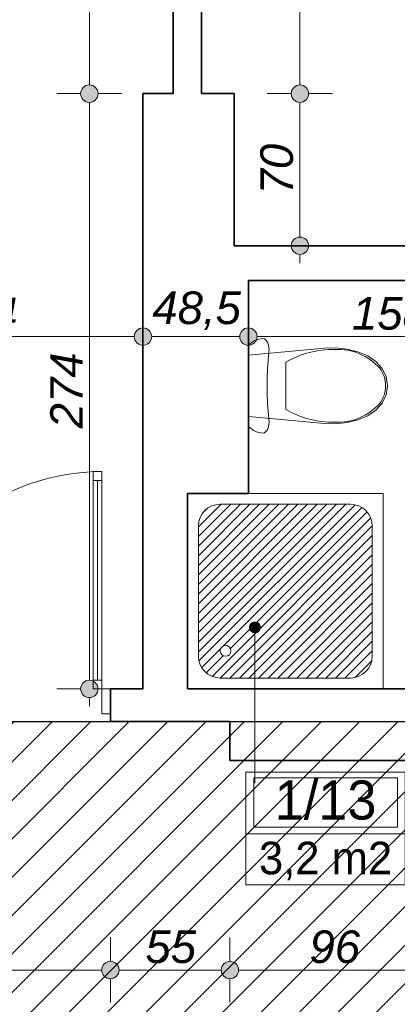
# Model space of a CAD drawing. Header units: millimetres. Extents: x -50073 to 84772, y -78870 to -35317.
# Tile 54 of 125: x 16528 to 18266, y -60013 to -55480. Entities that reach past the tile are written whole.
import ezdxf
from ezdxf.enums import TextEntityAlignment as Align

# ---------------------------------------------------------------- set-up
doc = ezdxf.new("R2010")
doc.units = ezdxf.units.MM
doc.header["$MEASUREMENT"] = 0
for name, color, linetype in [('_podkład', 7, 'Continuous'), ('Elementy modelu - Strefy', 7, 'Continuous'), ('Wymiarowanie - Ogólne', 7, 'Continuous')]:
    doc.layers.add(name, color=color, linetype=linetype)
for name, color, linetype, lineweight in [('_podkład_Nr_pióra__1', 7, 'Continuous', 0), ('Drzwi ArchiCAD_Nr_pióra__1', 7, 'Continuous', 0), ('Konstrukcja - Ściany zew_Nr_pióra__6', 7, 'Continuous', 35), ('Metryczki pomieszczeń ArchiCADa_Nr_pióra__1', 7, 'Continuous', 0), ('Wnetrze - Sanitariaty_Nr_pióra__22', 8, 'Continuous', 13), ('Wymiarowanie - Ogólne_Nr_pióra__82', 114, 'Continuous', 13)]:
    doc.layers.add(name, color=color, linetype=linetype, lineweight=lineweight)
doc.layers.add('Wnętrze - Umeblowanie_Nr_pióra__234', color=7, linetype='Continuous', lineweight=0, true_color=0x9f9f9f)
doc.styles.add('GENERATED_STYLE_1', font='txt')
doc.styles.add('GENERATED_STYLE_2', font='txt')
doc.styles.add('GENERATED_STYLE_3', font='txt')
doc.dimstyles.new('GENERATED_STYLE__1', dxfattribs={"dimtxt": 150, "dimasz": 152, "dimexe": 0.18, "dimexo": 0, "dimgap": 0.09, "dimtad": 1, "dimlfac": 0.1, "dimzin": 0, "dimdsep": 46, "dimtxsty": 'GENERATED_STYLE_3', "dimblk": 'ARROWHEAD_11', "dimblk1": 'ARROWHEAD_11', "dimblk2": 'ARROWHEAD_11', "dimcen": 0.09, "dimclrd": 114, "dimclre": 114, "dimclrt": 114, "dimazin": 0, "dimtfac": 1, "dimtdec": 4, "dimtmove": 0, "dimatfit": 3, "dimfxl": 1, "dimtolj": 1, "dimtzin": 0, "dimarcsym": 0})
doc.dimstyles.new('GENERATED_STYLE__2', dxfattribs={"dimtxt": 150, "dimasz": 152, "dimexe": 0.18, "dimexo": 0, "dimgap": 0.09, "dimtad": 1, "dimtih": 1, "dimtoh": 1, "dimlfac": 0.1, "dimzin": 0, "dimdsep": 46, "dimtxsty": 'GENERATED_STYLE_3', "dimblk": 'ARROWHEAD_11', "dimblk1": 'ARROWHEAD_11', "dimblk2": 'ARROWHEAD_11', "dimcen": 0.09, "dimclrd": 114, "dimclre": 114, "dimclrt": 114, "dimazin": 0, "dimtfac": 1, "dimtdec": 4, "dimtmove": 0, "dimatfit": 3, "dimfxl": 1, "dimtolj": 1, "dimtzin": 0, "dimarcsym": 0})

# ---------------------------------------------------------------- blocks, each defined once
blk = doc.blocks.new('Węz. sanitarny_1_13_13', base_point=(18302.9, -59227.2))
at = {"layer": 'Metryczki pomieszczeń ArchiCADa_Nr_pióra__1', "linetype": 'Continuous'}
for p, q in [((17568.8, -58944.3), (19727, -58944.3)), ((17568.8, -59462.9), (17568.8, -58944.3)), ((18302.9, -58944.3), (18302.9, -59462.9)), ((19727, -58944.3), (19727, -59462.9)), ((17605.5, -58970.2), (18266.2, -58970.2)), ((17605.5, -59196.5), (17605.5, -58970.2)), ((18266.2, -58970.2), (18266.2, -59196.5)), ((17568.8, -59227.2), (19727, -59227.2)), ((18266.2, -59196.5), (17605.5, -59196.5)), ((19727, -59462.9), (17568.8, -59462.9))]:
    blk.add_line(p, q, dxfattribs=at)
at = {"layer": 'Metryczki pomieszczeń ArchiCADa_Nr_pióra__1'}
for tag, height, style, p in [('ROOM_NUMBER', 180, 'GENERATED_STYLE_2', (17935.8, -59072.2)), ('ROOM_NAME', 150, 'GENERATED_STYLE_1', (19014.9, -59098.8)), ('ROOM_CALC_AREA', 150, 'GENERATED_STYLE_1', (17935.8, -59339.2)), ('floor_f', 150, 'GENERATED_STYLE_1', (19014.9, -59346.3))]:
    blk.add_attdef(tag, text='', height=height, dxfattribs=dict(at, style=style)).set_placement(p, align=Align.MIDDLE_CENTER)
blk = doc.blocks.new('*D77')
at = {"layer": 'Wymiarowanie - Ogólne_Nr_pióra__82', "linetype": 'Continuous'}
for points in [[(-1771.8, -51100.7), (-1774.8, -51085.4), (-1783.5, -51072.4), (-1796.5, -51063.7), (-1811.8, -51060.7), (-1827.1, -51063.7), (-1840.1, -51072.4), (-1848.7, -51085.4), (-1851.8, -51100.7), (-1848.7, -51116), (-1840.1, -51129), (-1827.1, -51137.6), (-1811.8, -51140.7), (-1796.5, -51137.6), (-1783.5, -51129), (-1774.8, -51116)], [(-1771.8, -55791.4), (-1774.8, -55776.1), (-1783.5, -55763.1), (-1796.5, -55754.4), (-1811.8, -55751.4), (-1827.1, -55754.4), (-1840.1, -55763.1), (-1848.7, -55776.1), (-1851.8, -55791.4), (-1848.7, -55806.7), (-1840.1, -55819.7), (-1827.1, -55828.3), (-1811.8, -55831.4), (-1796.5, -55828.3), (-1783.5, -55819.7), (-1774.8, -55806.7)]]:
    blk.add_hatch(color=256, dxfattribs=at).paths.add_polyline_path(points)
for p, q in [((-1851.8, -51100.7), (-1961.8, -51100.7)), ((-1661.8, -51100.7), (-1771.8, -51100.7)), ((-1811.8, -55751.4), (-1811.8, -51140.7)), ((-1851.8, -55791.4), (-1961.8, -55791.4)), ((-1661.8, -55791.4), (-1771.8, -55791.4))]:
    blk.add_line(p, q, dxfattribs=at)
for centre in [(-1811.8, -51100.7), (-1811.8, -55791.4)]:
    blk.add_circle(centre, 40, dxfattribs=at)
at = {"layer": 'Wymiarowanie - Ogólne_Nr_pióra__82', "insert": (-1841.8, -53616.8), "char_height": 150, "attachment_point": 7, "rotation": 90, "style": 'GENERATED_STYLE_3'}
blk.add_mtext('\\A1;{\\fArial|b0|i1|c238|p38;469}', dxfattribs=at)
blk = doc.blocks.new('ARROWHEAD_11')
at = {"color": 0, "linetype": 'Continuous', "lineweight": 0}
blk.add_line((0, 0), (-1, 0), dxfattribs=at)
at = {"color": 0, "linetype": 'Continuous', "lineweight": 0, "const_width": 0.25, "flags": 128}
blk.add_lwpolyline([(-0.125, 0, 1), (0.125, 0, 1)], format="xyb", close=True, dxfattribs=at)
blk = doc.blocks.new('*D151')
at = {"layer": 'Wymiarowanie - Ogólne_Nr_pióra__82', "linetype": 'Continuous'}
for points in [[(-2271.8, -37650.7), (-2274.8, -37635.4), (-2283.5, -37622.4), (-2296.5, -37613.7), (-2311.8, -37610.7), (-2327.1, -37613.7), (-2340.1, -37622.4), (-2348.7, -37635.4), (-2351.8, -37650.7), (-2348.7, -37666), (-2340.1, -37679), (-2327.1, -37687.6), (-2311.8, -37690.7), (-2296.5, -37687.6), (-2283.5, -37679), (-2274.8, -37666)], [(-2271.8, -57097.7), (-2274.8, -57082.4), (-2283.5, -57069.4), (-2296.5, -57060.7), (-2311.8, -57057.7), (-2327.1, -57060.7), (-2340.1, -57069.4), (-2348.7, -57082.4), (-2351.8, -57097.7), (-2348.7, -57113), (-2340.1, -57125.9), (-2327.1, -57134.6), (-2311.8, -57137.7), (-2296.5, -57134.6), (-2283.5, -57125.9), (-2274.8, -57113)]]:
    blk.add_hatch(color=256, dxfattribs=at).paths.add_polyline_path(points)
for p, q in [((-2311.8, -37610.7), (-2311.8, -37570.7)), ((-2351.8, -37650.7), (-2461.8, -37650.7)), ((-2161.8, -37650.7), (-2271.8, -37650.7)), ((-2311.8, -57057.7), (-2311.8, -37690.7)), ((-2351.8, -57097.7), (-2461.8, -57097.7)), ((-2161.8, -57097.7), (-2271.8, -57097.7)), ((-2311.8, -57177.7), (-2311.8, -57137.7))]:
    blk.add_line(p, q, dxfattribs=at)
for centre in [(-2311.8, -37650.7), (-2311.8, -57097.7)]:
    blk.add_circle(centre, 40, dxfattribs=at)
at = {"layer": 'Wymiarowanie - Ogólne_Nr_pióra__82', "insert": (-2341.8, -47716.3), "char_height": 150, "attachment_point": 7, "rotation": 90, "style": 'GENERATED_STYLE_3'}
blk.add_mtext('\\A1;{\\fArial|b0|i1|c238|p38;1\xa0944,7}', dxfattribs=at)
blk = doc.blocks.new('*D294')
at = {"layer": 'Wymiarowanie - Ogólne_Nr_pióra__82', "linetype": 'Continuous'}
for points in [[(15395.6, -59854.8), (15392.6, -59839.5), (15383.9, -59826.5), (15370.9, -59817.9), (15355.6, -59814.8), (15340.3, -59817.9), (15327.3, -59826.5), (15318.7, -59839.5), (15315.6, -59854.8), (15318.7, -59870.1), (15327.3, -59883.1), (15340.3, -59891.8), (15355.6, -59894.8), (15370.9, -59891.8), (15383.9, -59883.1), (15392.6, -59870.1)], [(16985.6, -59854.8), (16982.6, -59839.5), (16973.9, -59826.5), (16960.9, -59817.9), (16945.6, -59814.8), (16930.3, -59817.9), (16917.3, -59826.5), (16908.7, -59839.5), (16905.6, -59854.8), (16908.7, -59870.1), (16917.3, -59883.1), (16930.3, -59891.8), (16945.6, -59894.8), (16960.9, -59891.8), (16973.9, -59883.1), (16982.6, -59870.1)]]:
    blk.add_hatch(color=256, dxfattribs=at).paths.add_polyline_path(points)
for p, q in [((15355.6, -59814.8), (15355.6, -59704.8)), ((16945.6, -59814.8), (16945.6, -59704.8)), ((15395.6, -59854.8), (16905.6, -59854.8)), ((15355.6, -60004.8), (15355.6, -59894.8)), ((16945.6, -60004.8), (16945.6, -59894.8))]:
    blk.add_line(p, q, dxfattribs=at)
for centre in [(15355.6, -59854.8), (16945.6, -59854.8)]:
    blk.add_circle(centre, 40, dxfattribs=at)
at = {"layer": 'Wymiarowanie - Ogólne_Nr_pióra__82', "insert": (15979.9, -59824.8), "char_height": 150, "attachment_point": 7, "style": 'GENERATED_STYLE_3'}
blk.add_mtext('\\A1;{\\fArial|b0|i1|c238|p38;159}', dxfattribs=at)
blk = doc.blocks.new('*D295')
at = {"layer": 'Wymiarowanie - Ogólne_Nr_pióra__82', "linetype": 'Continuous'}
for points in [[(16985.6, -59854.8), (16982.6, -59839.5), (16973.9, -59826.5), (16960.9, -59817.9), (16945.6, -59814.8), (16930.3, -59817.9), (16917.3, -59826.5), (16908.7, -59839.5), (16905.6, -59854.8), (16908.7, -59870.1), (16917.3, -59883.1), (16930.3, -59891.8), (16945.6, -59894.8), (16960.9, -59891.8), (16973.9, -59883.1), (16982.6, -59870.1)], [(17535.6, -59854.8), (17532.6, -59839.5), (17523.9, -59826.5), (17510.9, -59817.9), (17495.6, -59814.8), (17480.3, -59817.9), (17467.3, -59826.5), (17458.7, -59839.5), (17455.6, -59854.8), (17458.7, -59870.1), (17467.3, -59883.1), (17480.3, -59891.8), (17495.6, -59894.8), (17510.9, -59891.8), (17523.9, -59883.1), (17532.6, -59870.1)]]:
    blk.add_hatch(color=256, dxfattribs=at).paths.add_polyline_path(points)
for p, q in [((16945.6, -59814.8), (16945.6, -59704.8)), ((17495.6, -59814.8), (17495.6, -59704.8)), ((16985.6, -59854.8), (17455.6, -59854.8)), ((16945.6, -60004.8), (16945.6, -59894.8)), ((17495.6, -60004.8), (17495.6, -59894.8))]:
    blk.add_line(p, q, dxfattribs=at)
for centre in [(16945.6, -59854.8), (17495.6, -59854.8)]:
    blk.add_circle(centre, 40, dxfattribs=at)
at = {"layer": 'Wymiarowanie - Ogólne_Nr_pióra__82', "insert": (17106.8, -59824.8), "char_height": 150, "attachment_point": 7, "style": 'GENERATED_STYLE_3'}
blk.add_mtext('\\A1;{\\fArial|b0|i1|c238|p38;55}', dxfattribs=at)
blk = doc.blocks.new('*D296')
at = {"layer": 'Wymiarowanie - Ogólne_Nr_pióra__82', "linetype": 'Continuous'}
for points in [[(17535.6, -59854.8), (17532.6, -59839.5), (17523.9, -59826.5), (17510.9, -59817.9), (17495.6, -59814.8), (17480.3, -59817.9), (17467.3, -59826.5), (17458.7, -59839.5), (17455.6, -59854.8), (17458.7, -59870.1), (17467.3, -59883.1), (17480.3, -59891.8), (17495.6, -59894.8), (17510.9, -59891.8), (17523.9, -59883.1), (17532.6, -59870.1)], [(18495.6, -59854.8), (18492.6, -59839.5), (18483.9, -59826.5), (18470.9, -59817.9), (18455.6, -59814.8), (18440.3, -59817.9), (18427.3, -59826.5), (18418.7, -59839.5), (18415.6, -59854.8), (18418.7, -59870.1), (18427.3, -59883.1), (18440.3, -59891.8), (18455.6, -59894.8), (18470.9, -59891.8), (18483.9, -59883.1), (18492.6, -59870.1)]]:
    blk.add_hatch(color=256, dxfattribs=at).paths.add_polyline_path(points)
for p, q in [((17495.6, -59814.8), (17495.6, -59704.8)), ((18455.6, -59814.8), (18455.6, -59704.8)), ((17535.6, -59854.8), (18415.6, -59854.8)), ((17495.6, -60004.8), (17495.6, -59894.8)), ((18455.6, -60004.8), (18455.6, -59894.8))]:
    blk.add_line(p, q, dxfattribs=at)
for centre in [(17495.6, -59854.8), (18455.6, -59854.8)]:
    blk.add_circle(centre, 40, dxfattribs=at)
at = {"layer": 'Wymiarowanie - Ogólne_Nr_pióra__82', "insert": (17861.8, -59824.8), "char_height": 150, "attachment_point": 7, "style": 'GENERATED_STYLE_3'}
blk.add_mtext('\\A1;{\\fArial|b0|i1|c238|p38;96}', dxfattribs=at)
blk = doc.blocks.new('*D398')
at = {"layer": 'Wymiarowanie - Ogólne_Nr_pióra__82', "linetype": 'Continuous'}
for points in [[(15395.6, -55211.5), (15392.6, -55196.2), (15383.9, -55183.2), (15370.9, -55174.6), (15355.6, -55171.5), (15340.3, -55174.6), (15327.3, -55183.2), (15318.7, -55196.2), (15315.6, -55211.5), (15318.7, -55226.8), (15327.3, -55239.8), (15340.3, -55248.5), (15355.6, -55251.5), (15370.9, -55248.5), (15383.9, -55239.8), (15392.6, -55226.8)], [(17135.6, -55211.5), (17132.6, -55196.2), (17123.9, -55183.2), (17110.9, -55174.6), (17095.6, -55171.5), (17080.3, -55174.6), (17067.3, -55183.2), (17058.7, -55196.2), (17055.6, -55211.5), (17058.7, -55226.8), (17067.3, -55239.8), (17080.3, -55248.5), (17095.6, -55251.5), (17110.9, -55248.5), (17123.9, -55239.8), (17132.6, -55226.8)]]:
    blk.add_hatch(color=256, dxfattribs=at).paths.add_polyline_path(points)
for p, q in [((15355.6, -55171.5), (15355.6, -55061.5)), ((17095.6, -55171.5), (17095.6, -55061.5)), ((15395.6, -55211.5), (17055.6, -55211.5)), ((15355.6, -55361.5), (15355.6, -55251.5)), ((17095.6, -55361.5), (17095.6, -55251.5))]:
    blk.add_line(p, q, dxfattribs=at)
for centre in [(15355.6, -55211.5), (17095.6, -55211.5)]:
    blk.add_circle(centre, 40, dxfattribs=at)
at = {"layer": 'Wymiarowanie - Ogólne_Nr_pióra__82', "char_height": 150, "attachment_point": 7, "style": 'GENERATED_STYLE_3'}
for s, insert in [('\\A1;{\\fArial|b0|i1|c238|p38;174}', (15941.1, -55181.5)), ('\\A1;{\\fArial|b0|i1|c238|p38;14}', (16828, -55181.5))]:
    blk.add_mtext(s, dxfattribs=dict(at, insert=insert))
blk = doc.blocks.new('*D434')
at = {"layer": 'Wymiarowanie - Ogólne_Nr_pióra__82', "linetype": 'Continuous'}
for points in [[(15395.6, -56939.2), (15392.6, -56923.9), (15383.9, -56910.9), (15370.9, -56902.2), (15355.6, -56899.2), (15340.3, -56902.2), (15327.3, -56910.9), (15318.7, -56923.9), (15315.6, -56939.2), (15318.7, -56954.5), (15327.3, -56967.5), (15340.3, -56976.1), (15355.6, -56979.2), (15370.9, -56976.1), (15383.9, -56967.5), (15392.6, -56954.5)], [(17135.6, -56939.2), (17132.6, -56923.9), (17123.9, -56910.9), (17110.9, -56902.2), (17095.6, -56899.2), (17080.3, -56902.2), (17067.3, -56910.9), (17058.7, -56923.9), (17055.6, -56939.2), (17058.7, -56954.5), (17067.3, -56967.5), (17080.3, -56976.1), (17095.6, -56979.2), (17110.9, -56976.1), (17123.9, -56967.5), (17132.6, -56954.5)]]:
    blk.add_hatch(color=256, dxfattribs=at).paths.add_polyline_path(points)
for p, q in [((15355.6, -56899.2), (15355.6, -56789.2)), ((17095.6, -56899.2), (17095.6, -56789.2)), ((15395.6, -56939.2), (17055.6, -56939.2)), ((15355.6, -57089.2), (15355.6, -56979.2)), ((17095.6, -57089.2), (17095.6, -56979.2))]:
    blk.add_line(p, q, dxfattribs=at)
for centre in [(15355.6, -56939.2), (17095.6, -56939.2)]:
    blk.add_circle(centre, 40, dxfattribs=at)
at = {"layer": 'Wymiarowanie - Ogólne_Nr_pióra__82', "char_height": 150, "attachment_point": 7, "style": 'GENERATED_STYLE_3'}
for s, insert in [('\\A1;{\\fArial|b0|i1|c238|p38;15}', (15395.6, -56909.2)), ('\\A1;{\\fArial|b0|i1|c238|p38;174}', (16168.7, -56909.2))]:
    blk.add_mtext(s, dxfattribs=dict(at, insert=insert))
blk = doc.blocks.new('*D435')
at = {"layer": 'Wymiarowanie - Ogólne_Nr_pióra__82', "linetype": 'Continuous'}
for points in [[(17135.6, -56939.2), (17132.6, -56923.9), (17123.9, -56910.9), (17110.9, -56902.2), (17095.6, -56899.2), (17080.3, -56902.2), (17067.3, -56910.9), (17058.7, -56923.9), (17055.6, -56939.2), (17058.7, -56954.5), (17067.3, -56967.5), (17080.3, -56976.1), (17095.6, -56979.2), (17110.9, -56976.1), (17123.9, -56967.5), (17132.6, -56954.5)], [(17620.6, -56939.2), (17617.6, -56923.9), (17608.9, -56910.9), (17595.9, -56902.2), (17580.6, -56899.2), (17565.3, -56902.2), (17552.3, -56910.9), (17543.7, -56923.9), (17540.6, -56939.2), (17543.7, -56954.5), (17552.3, -56967.5), (17565.3, -56976.1), (17580.6, -56979.2), (17595.9, -56976.1), (17608.9, -56967.5), (17617.6, -56954.5)]]:
    blk.add_hatch(color=256, dxfattribs=at).paths.add_polyline_path(points)
for p, q in [((17095.6, -56899.2), (17095.6, -56789.2)), ((17580.6, -56899.2), (17580.6, -56789.2)), ((17135.6, -56939.2), (17540.6, -56939.2)), ((17095.6, -57089.2), (17095.6, -56979.2)), ((17580.6, -57089.2), (17580.6, -56979.2))]:
    blk.add_line(p, q, dxfattribs=at)
for centre in [(17095.6, -56939.2), (17580.6, -56939.2)]:
    blk.add_circle(centre, 40, dxfattribs=at)
at = {"layer": 'Wymiarowanie - Ogólne_Nr_pióra__82', "insert": (17138.6, -56909.2), "char_height": 150, "attachment_point": 7, "style": 'GENERATED_STYLE_3'}
blk.add_mtext('\\A1;{\\fArial|b0|i1|c238|p38;48,5}', dxfattribs=at)
blk = doc.blocks.new('*D436')
at = {"layer": 'Wymiarowanie - Ogólne_Nr_pióra__82', "linetype": 'Continuous'}
for points in [[(17620.6, -56939.2), (17617.6, -56923.9), (17608.9, -56910.9), (17595.9, -56902.2), (17580.6, -56899.2), (17565.3, -56902.2), (17552.3, -56910.9), (17543.7, -56923.9), (17540.6, -56939.2), (17543.7, -56954.5), (17552.3, -56967.5), (17565.3, -56976.1), (17580.6, -56979.2), (17595.9, -56976.1), (17608.9, -56967.5), (17617.6, -56954.5)], [(19200.6, -56939.2), (19197.6, -56923.9), (19188.9, -56910.9), (19175.9, -56902.2), (19160.6, -56899.2), (19145.3, -56902.2), (19132.3, -56910.9), (19123.7, -56923.9), (19120.6, -56939.2), (19123.7, -56954.5), (19132.3, -56967.5), (19145.3, -56976.1), (19160.6, -56979.2), (19175.9, -56976.1), (19188.9, -56967.5), (19197.6, -56954.5)]]:
    blk.add_hatch(color=256, dxfattribs=at).paths.add_polyline_path(points)
for p, q in [((17580.6, -56899.2), (17580.6, -56789.2)), ((19160.6, -56899.2), (19160.6, -56789.2)), ((17620.6, -56939.2), (19120.6, -56939.2)), ((17580.6, -57089.2), (17580.6, -56979.2)), ((19160.6, -57089.2), (19160.6, -56979.2))]:
    blk.add_line(p, q, dxfattribs=at)
for centre in [(17580.6, -56939.2), (19160.6, -56939.2)]:
    blk.add_circle(centre, 40, dxfattribs=at)
at = {"layer": 'Wymiarowanie - Ogólne_Nr_pióra__82', "char_height": 150, "attachment_point": 7, "style": 'GENERATED_STYLE_3'}
for s, insert in [('\\A1;{\\fArial|b0|i1|c238|p38;158}', (18057.3, -56909.2)), ('\\A1;{\\fArial|b0|i1|c238|p38;6,5}', (18835.4, -56909.2))]:
    blk.add_mtext(s, dxfattribs=dict(at, insert=insert))
blk = doc.blocks.new('*D468')
at = {"layer": 'Wymiarowanie - Ogólne_Nr_pióra__82', "linetype": 'Continuous'}
for points in [[(17857.8, -55820.7), (17854.8, -55805.4), (17846.1, -55792.4), (17833.1, -55783.7), (17817.8, -55780.7), (17802.5, -55783.7), (17789.5, -55792.4), (17780.8, -55805.4), (17777.8, -55820.7), (17780.8, -55836), (17789.5, -55849), (17802.5, -55857.6), (17817.8, -55860.7), (17833.1, -55857.6), (17846.1, -55849), (17854.8, -55836)], [(17857.8, -56520.6), (17854.8, -56505.3), (17846.1, -56492.4), (17833.1, -56483.7), (17817.8, -56480.6), (17802.5, -56483.7), (17789.5, -56492.4), (17780.8, -56505.3), (17777.8, -56520.6), (17780.8, -56535.9), (17789.5, -56548.9), (17802.5, -56557.6), (17817.8, -56560.6), (17833.1, -56557.6), (17846.1, -56548.9), (17854.8, -56535.9)]]:
    blk.add_hatch(color=256, dxfattribs=at).paths.add_polyline_path(points)
for p, q in [((17777.8, -55820.7), (17667.8, -55820.7)), ((17967.8, -55820.7), (17857.8, -55820.7)), ((17817.8, -56480.6), (17817.8, -55860.7)), ((17777.8, -56520.6), (17667.8, -56520.6)), ((17817.8, -56600.6), (17817.8, -56560.6)), ((17967.8, -56520.6), (17857.8, -56520.6))]:
    blk.add_line(p, q, dxfattribs=at)
for centre in [(17817.8, -55820.7), (17817.8, -56520.6)]:
    blk.add_circle(centre, 40, dxfattribs=at)
at = {"layer": 'Wymiarowanie - Ogólne_Nr_pióra__82', "insert": (17787.8, -56284.5), "char_height": 150, "attachment_point": 7, "rotation": 90, "style": 'GENERATED_STYLE_3'}
blk.add_mtext('\\A1;{\\fArial|b0|i1|c238|p38;70}', dxfattribs=at)
blk = doc.blocks.new('*D469')
at = {"layer": 'Wymiarowanie - Ogólne_Nr_pióra__82', "linetype": 'Continuous'}
for points in [[(17857.8, -51640.7), (17854.8, -51625.4), (17846.1, -51612.4), (17833.1, -51603.7), (17817.8, -51600.7), (17802.5, -51603.7), (17789.5, -51612.4), (17780.8, -51625.4), (17777.8, -51640.7), (17780.8, -51656), (17789.5, -51669), (17802.5, -51677.6), (17817.8, -51680.7), (17833.1, -51677.6), (17846.1, -51669), (17854.8, -51656)], [(17857.8, -55820.7), (17854.8, -55805.4), (17846.1, -55792.4), (17833.1, -55783.7), (17817.8, -55780.7), (17802.5, -55783.7), (17789.5, -55792.4), (17780.8, -55805.4), (17777.8, -55820.7), (17780.8, -55836), (17789.5, -55849), (17802.5, -55857.6), (17817.8, -55860.7), (17833.1, -55857.6), (17846.1, -55849), (17854.8, -55836)]]:
    blk.add_hatch(color=256, dxfattribs=at).paths.add_polyline_path(points)
for p, q in [((17817.8, -51600.7), (17817.8, -51560.7)), ((17777.8, -51640.7), (17667.8, -51640.7)), ((17967.8, -51640.7), (17857.8, -51640.7)), ((17817.8, -55780.7), (17817.8, -51680.7)), ((17777.8, -55820.7), (17667.8, -55820.7)), ((17967.8, -55820.7), (17857.8, -55820.7))]:
    blk.add_line(p, q, dxfattribs=at)
for centre in [(17817.8, -51640.7), (17817.8, -55820.7)]:
    blk.add_circle(centre, 40, dxfattribs=at)
at = {"layer": 'Wymiarowanie - Ogólne_Nr_pióra__82', "insert": (17787.8, -53901.4), "char_height": 150, "attachment_point": 7, "rotation": 90, "style": 'GENERATED_STYLE_3'}
blk.add_mtext('\\A1;{\\fArial|b0|i1|c238|p38;418}', dxfattribs=at)
blk = doc.blocks.new('*D470')
at = {"layer": 'Wymiarowanie - Ogólne_Nr_pióra__82', "linetype": 'Continuous'}
for points in [[(16888.8, -55820.7), (16885.7, -55805.4), (16877, -55792.4), (16864.1, -55783.7), (16848.8, -55780.7), (16833.5, -55783.7), (16820.5, -55792.4), (16811.8, -55805.4), (16808.8, -55820.7), (16811.8, -55836), (16820.5, -55849), (16833.5, -55857.6), (16848.8, -55860.7), (16864.1, -55857.6), (16877, -55849), (16885.7, -55836)], [(16888.8, -58560.7), (16885.7, -58545.4), (16877, -58532.4), (16864.1, -58523.7), (16848.8, -58520.7), (16833.5, -58523.7), (16820.5, -58532.4), (16811.8, -58545.4), (16808.8, -58560.7), (16811.8, -58576), (16820.5, -58589), (16833.5, -58597.6), (16848.8, -58600.7), (16864.1, -58597.6), (16877, -58589), (16885.7, -58576)]]:
    blk.add_hatch(color=256, dxfattribs=at).paths.add_polyline_path(points)
for p, q in [((16808.8, -55820.7), (16698.8, -55820.7)), ((16998.8, -55820.7), (16888.8, -55820.7)), ((16848.8, -58520.7), (16848.8, -55860.7)), ((16808.8, -58560.7), (16698.8, -58560.7)), ((16848.8, -58640.7), (16848.8, -58600.7)), ((16998.8, -58560.7), (16888.8, -58560.7))]:
    blk.add_line(p, q, dxfattribs=at)
for centre in [(16848.8, -55820.7), (16848.8, -58560.7)]:
    blk.add_circle(centre, 40, dxfattribs=at)
at = {"layer": 'Wymiarowanie - Ogólne_Nr_pióra__82', "insert": (16818.8, -57361.4), "char_height": 150, "attachment_point": 7, "rotation": 90, "style": 'GENERATED_STYLE_3'}
blk.add_mtext('\\A1;{\\fArial|b0|i1|c238|p38;274}', dxfattribs=at)
blk = doc.blocks.new('*D471')
at = {"layer": 'Wymiarowanie - Ogólne_Nr_pióra__82', "linetype": 'Continuous'}
for points in [[(16888.8, -53240.7), (16885.7, -53225.4), (16877, -53212.4), (16864.1, -53203.7), (16848.8, -53200.7), (16833.5, -53203.7), (16820.5, -53212.4), (16811.8, -53225.4), (16808.8, -53240.7), (16811.8, -53256), (16820.5, -53269), (16833.5, -53277.6), (16848.8, -53280.7), (16864.1, -53277.6), (16877, -53269), (16885.7, -53256)], [(16888.8, -55820.7), (16885.7, -55805.4), (16877, -55792.4), (16864.1, -55783.7), (16848.8, -55780.7), (16833.5, -55783.7), (16820.5, -55792.4), (16811.8, -55805.4), (16808.8, -55820.7), (16811.8, -55836), (16820.5, -55849), (16833.5, -55857.6), (16848.8, -55860.7), (16864.1, -55857.6), (16877, -55849), (16885.7, -55836)]]:
    blk.add_hatch(color=256, dxfattribs=at).paths.add_polyline_path(points)
for p, q in [((16808.8, -53240.7), (16698.8, -53240.7)), ((16998.8, -53240.7), (16888.8, -53240.7)), ((16848.8, -55780.7), (16848.8, -53280.7)), ((16808.8, -55820.7), (16698.8, -55820.7)), ((16998.8, -55820.7), (16888.8, -55820.7))]:
    blk.add_line(p, q, dxfattribs=at)
for centre in [(16848.8, -53240.7), (16848.8, -55820.7)]:
    blk.add_circle(centre, 40, dxfattribs=at)
at = {"layer": 'Wymiarowanie - Ogólne_Nr_pióra__82', "char_height": 150, "attachment_point": 7, "rotation": 90, "style": 'GENERATED_STYLE_3'}
for s, insert in [('\\A1;{\\fArial|b0|i1|c238|p38;20}', (16818.8, -53508.3)), ('\\A1;{\\fArial|b0|i1|c238|p38;258}', (16818.8, -54815.3))]:
    blk.add_mtext(s, dxfattribs=dict(at, insert=insert))

msp = doc.modelspace()

# ---------------------------------------------------------------- hatches: boundary and pattern name
h = msp.add_hatch()
h.set_pattern_fill('ANSI31', color=6, scale=1000)
h.set_pattern_definition([(45, (-50072.86, -74020.64), (-88.38835, 88.38835), [])])
h.paths.add_polyline_path([(2644.596, -62100.641), (7974.596, -62100.641), (7974.596, -64220.641), (9744.596, -64270.641), (21114.596, -64270.641), (21114.596, -74020.641), (27274.596, -74020.641), (27274.596, -71940.641), (25294.596, -71940.641), (24264.596, -71000.641), (24264.596, -63210.678), (23794.596, -63210.678), (23794.596, -61870.678), (26194.596, -61870.678), (26194.596, -56680.641), (24594.623, -56680.641), (24594.623, -58720.641), (22604.596, -58720.641), (22604.596, -56680.641), (19225.623, -56680.641), (19225.623, -58710.678), (17495.623, -58710.678), (11774.623, -58710.678), (11774.623, -56680.641), (8425.623, -56655.641), (8425.623, -58710.678), (4584.623, -58710.678), (4584.623, -56660.641), (2644.596, -56660.641)])
h.paths.add_polyline_path([(15447.036, -61501.268), (13419.007, -61501.268), (13419.007, -61271.05), (15447.036, -61271.05)], flags=24)
h = msp.add_hatch()
h.set_pattern_fill('ANSI31', color=5, scale=250)
h.set_pattern_definition([(45, (5604.596, -69870.678), (-22.097087, 22.097087), [])])
h.paths.add_polyline_path([(25564.596, -62180.678, -0.41421356), (25664.596, -62080.678), (26264.596, -62080.678, -0.41421356), (26364.596, -62180.678), (26364.596, -62780.678, -0.41421356), (26264.596, -62880.678), (25664.596, -62880.678, -0.41421356), (25564.596, -62780.678)])
h.paths.add_polyline_path([(26214.596, -62205.678, 1), (26264.596, -62205.678, 1)], flags=16)
h.paths.add_polyline_path([(27054.596, -56830.641, -0.41421356), (27154.596, -56730.641), (27754.596, -56730.641, -0.41421356), (27854.596, -56830.641), (27854.596, -57430.641, -0.41421356), (27754.596, -57530.641), (27154.596, -57530.641, -0.41421356), (27054.596, -57430.641)])
h.paths.add_polyline_path([(27704.596, -56855.641, 1), (27754.596, -56855.641, 1)], flags=16)
h.paths.add_polyline_path([(23594.623, -57810.641, -0.41421356), (23694.623, -57710.641), (24294.623, -57710.641, -0.41421356), (24394.623, -57810.641), (24394.623, -58410.641, -0.41421356), (24294.623, -58510.641), (23694.623, -58510.641, -0.41421356), (23594.623, -58410.641)])
h.paths.add_polyline_path([(24244.623, -58385.641, 1), (24294.623, -58385.641, 1)], flags=16)
h.paths.add_polyline_path([(17350.623, -58410.678), (17350.623, -57810.678, -0.41421356), (17450.623, -57710.678), (18050.623, -57710.678, -0.41421356), (18150.623, -57810.678), (18150.623, -58410.678, -0.41421356), (18050.623, -58510.678), (17610.673, -58510.678), (17610.673, -58302.351, 2.41421356), (17585.673, -58277.351, 0.41421356), (17610.673, -58302.351), (17610.673, -58510.678), (17450.623, -58510.678, -0.41421356)])
h.paths.add_polyline_path([(17450.623, -58385.678, 1), (17500.623, -58385.678, 1)], flags=16)
h.paths.add_polyline_path([(13845.623, -57820.678), (13845.623, -58420.678, 0.40815319), (13943.549, -58520.656), (13943.549, -58395.678), (13943.549, -58257.419, -2.41421356), (13968.549, -58232.419, -0.41421356), (13943.549, -58257.419), (13943.549, -58395.678), (13943.549, -58520.656, 0.00518396), (13945.623, -58520.678), (14545.623, -58520.678, 0.41421356), (14645.623, -58420.678), (14645.623, -57820.678, 0.41421356), (14545.623, -57720.678), (13945.623, -57720.678, 0.41421356)])
h.paths.add_polyline_path([(13945.623, -58395.678, 1), (13995.623, -58395.678, 1)], flags=16)
h.paths.add_polyline_path([(12785.623, -58400.678), (12785.623, -57800.678, -0.41421356), (12885.623, -57700.678), (13485.623, -57700.678, -0.41421356), (13585.623, -57800.678), (13585.623, -58400.678, -0.41421356), (13485.623, -58500.678), (13251.864, -58500.678), (13251.864, -58279.885, 2.41421356), (13226.864, -58254.885, 0.41421356), (13251.864, -58279.885), (13251.864, -58500.678), (12885.623, -58500.678, -0.41421356)])
h.paths.add_polyline_path([(13435.623, -58375.678, 1), (13485.623, -58375.678, 1)], flags=16)
h.paths.add_polyline_path([(6669.596, -58410.678), (6669.596, -57810.678, -0.41421356), (6769.596, -57710.678), (7369.596, -57710.678, -0.41421356), (7469.596, -57810.678), (7469.596, -58410.678, -0.41421356), (7369.596, -58510.678), (6769.596, -58510.678, -0.08881129), (6734.902, -58504.466), (6734.902, -58234.953, 2.41421356), (6709.902, -58209.953, 0.41421356), (6734.902, -58234.953), (6734.902, -58504.466, -0.31385648)])
h.paths.add_polyline_path([(6769.596, -58385.678, 1), (6819.596, -58385.678, 1)], flags=16)
h.paths.add_polyline_path([(24464.596, -69770.678), (24464.596, -69170.678, -0.41421356), (24564.596, -69070.678), (25164.596, -69070.678, -0.41421356), (25264.596, -69170.678), (25264.596, -69770.678, -0.41421356), (25164.596, -69870.678), (24564.596, -69870.678, -0.24955295), (24481.645, -69826.527), (24641.759, -69826.527, 2.41421356), (24666.759, -69801.527, 0.41421356), (24641.759, -69826.527), (24481.645, -69826.527, -0.14923451)])
h.paths.add_polyline_path([(24564.596, -69195.678, 1), (24614.596, -69195.678, 1)], flags=16)
h.paths.add_polyline_path([(5604.596, -57820.678), (5604.596, -58420.678, 0.41421356), (5704.596, -58520.678), (6031.963, -58520.678), (6031.963, -58302.351, -2.41421356), (6056.963, -58277.351, -0.41421356), (6031.963, -58302.351), (6031.963, -58520.678), (6304.596, -58520.678, 0.41421356), (6404.596, -58420.678), (6404.596, -57820.678, 0.41421356), (6304.596, -57720.678), (5704.596, -57720.678, 0.41421356)])
h.paths.add_polyline_path([(6254.596, -58395.678, 1), (6304.596, -58395.678, 1)], flags=16)
h.paths.add_polyline_path([(23871.254, -57979.071), (23871.254, -58256.97), (23643.082, -58256.97), (23643.082, -57979.071)], flags=24)
h.paths.add_polyline_path([(7095.024, -57966.098), (7095.024, -58262.005), (6866.852, -58262.005), (6866.852, -57966.098)], flags=24)
h.paths.add_polyline_path([(25506.814, -69309.87), (25092.524, -69309.87), (25092.524, -69081.699), (25506.814, -69081.699)], flags=9)
h.paths.add_polyline_path([(25638.09, -62879.269), (25242.524, -62879.269), (25242.524, -62651.097), (25638.09, -62651.097)], flags=9)
h.paths.add_polyline_path([(25022.483, -69783.476), (25022.483, -70179.043), (24794.311, -70179.043), (24794.311, -69783.476)], flags=9)
h.paths.add_polyline_path([(27301.714, -56946.363), (26906.353, -56946.363), (26906.353, -56718.089), (27301.714, -56718.089)], flags=9)
h.paths.add_polyline_path([(13266.179, -57954.077), (13266.179, -58249.984), (13038.007, -58249.984), (13038.007, -57954.077)], flags=9)
h.paths.add_polyline_path([(25865.437, -61877.575), (25865.437, -62175.836), (25637.265, -62175.836), (25637.265, -61877.575)], flags=9)
h.paths.add_polyline_path([(14702.816, -57987.839), (14702.816, -58282.007), (14474.541, -58282.007), (14474.541, -57987.839)], flags=9)
h.paths.add_polyline_path([(26389.895, -62879.269), (26109.438, -62879.269), (26109.438, -62651.097), (26389.895, -62651.097)], flags=9)
h.paths.add_polyline_path([(27448.011, -56706.263), (27448.011, -56985.799), (27219.839, -56985.799), (27219.839, -56706.263)], flags=9)
h.paths.add_polyline_path([(5614.922, -58005.357), (5614.922, -58283.257), (5386.75, -58283.257), (5386.75, -58005.357)], flags=9)
at = {"layer": '_podkład', "linetype": 'Continuous', "lineweight": 0, "true_color": 0x000000}
msp.add_hatch(color=18, dxfattribs=at).paths.add_polyline_path([(17635.673, -58277.351), (17633.77, -58267.784), (17628.351, -58259.673), (17620.24, -58254.254), (17610.673, -58252.351), (17601.106, -58254.254), (17592.995, -58259.673), (17587.576, -58267.784), (17585.673, -58277.351), (17587.576, -58286.918), (17592.995, -58295.029), (17601.106, -58300.448), (17610.673, -58302.351), (17620.24, -58300.448), (17628.351, -58295.029), (17633.77, -58286.918)])

# ---------------------------------------------------------------- linework, layer by layer
at = {"color": 6}
msp.add_lwpolyline([(9744.596, -64270.641), (7974.596, -64220.641), (7974.596, -62100.641), (2644.596, -62100.641), (2644.596, -56660.641), (4584.623, -56660.641), (4584.623, -58710.678), (8425.623, -58710.678), (8425.623, -56655.641), (11774.623, -56680.641), (11774.623, -58710.678), (17495.623, -58710.678), (19225.623, -58710.678), (19225.623, -56680.641), (22604.596, -56680.641)], dxfattribs=at)
msp.add_lwpolyline([(9744.596, -64270.641), (7974.596, -64220.641), (7974.596, -62100.641), (2644.596, -62100.641), (2644.596, -56660.641), (4584.623, -56660.641), (4584.623, -58710.678), (8425.623, -58710.678), (8425.623, -56655.641), (11774.623, -56680.641), (11774.623, -58710.678), (17495.623, -58710.678), (19225.623, -58710.678), (19225.623, -56680.641), (22604.596, -56680.641)], dxfattribs=at)
at = {"layer": '_podkład_Nr_pióra__1', "linetype": 'Continuous'}
msp.add_line((17610.673, -58994.905), (17610.673, -58302.351), dxfattribs=at)
msp.add_circle((17610.673, -58277.351), 25, dxfattribs=at)
at = {"layer": 'Drzwi ArchiCAD_Nr_pióra__1', "linetype": 'Continuous'}
for p, q in [((16865.623, -57600.678), (16865.623, -57560.678)), ((16865.623, -57560.678), (16905.623, -57560.678)), ((16905.623, -57560.678), (16905.623, -57600.678)), ((16865.623, -57600.678), (16885.623, -57600.678)), ((16865.623, -58520.678), (16865.623, -57600.678)), ((16905.623, -57600.678), (16865.623, -57600.678)), ((16885.623, -57600.678), (16905.623, -57600.678)), ((16885.623, -58520.678), (16885.623, -57600.678)), ((16885.623, -57600.678), (16885.623, -58520.678)), ((16885.623, -57600.678), (16885.623, -58520.678)), ((16905.623, -57600.678), (16905.623, -58520.678)), ((16885.623, -58520.678), (16865.623, -58520.678)), ((16865.623, -58560.678), (16865.623, -58520.678)), ((16865.623, -58520.678), (16905.623, -58520.678)), ((16905.623, -58520.678), (16885.623, -58520.678)), ((16905.623, -58520.678), (16905.623, -58560.678)), ((16905.623, -58560.678), (16865.623, -58560.678)), ((16945.623, -58560.678), (16905.623, -58560.678)), ((16905.623, -58560.678), (16905.623, -58675.678)), ((16945.623, -58675.678), (16945.623, -58560.678)), ((16945.623, -58560.678), (16945.623, -58675.678)), ((16905.623, -58675.678), (16945.623, -58675.678))]:
    msp.add_line(p, q, dxfattribs=at)
msp.add_arc((16905.623, -58560.678), 1000, 90, 180, dxfattribs=at)
at = {"layer": 'Konstrukcja - Ściany zew_Nr_pióra__6', "linetype": 'Continuous'}
for p, q in [((16945.623, -58560.678), (16945.623, -58675.678)), ((16945.623, -58675.678), (16945.623, -58710.678))]:
    msp.add_line(p, q, dxfattribs=at)
at = {"layer": 'Konstrukcja - Ściany zew_Nr_pióra__6', "linetype": 'Continuous', "flags": 128}
for points in [[(17234.623, -53240.678), (17234.623, -55820.678)], [(17364.623, -55820.678), (17364.623, -53240.678)], [(17095.623, -55820.678), (17095.623, -56520.641)], [(17234.623, -55820.678), (17095.623, -55820.678)], [(17514.623, -55820.678), (17364.623, -55820.678)], [(17514.623, -56520.641), (17514.623, -55820.678)], [(17095.623, -56520.641), (17095.623, -57660.678)], [(17580.623, -56520.641), (17514.623, -56520.641)], [(19254.596, -56520.641), (17580.623, -56520.641)], [(17580.623, -56680.641), (19160.623, -56680.641)], [(17580.623, -57660.678), (17580.623, -56680.641)], [(17095.623, -57660.678), (17095.623, -58560.678)], [(17300.623, -58560.678), (17300.623, -57660.678)], [(17300.623, -57660.678), (17580.623, -57660.678)], [(17095.623, -58560.678), (16945.623, -58560.678)], [(17495.623, -58560.678), (17300.623, -58560.678)], [(18455.623, -58560.678), (17495.623, -58560.678)], [(16945.623, -58710.678), (17495.623, -58710.678)], [(17495.623, -58710.678), (17495.623, -58890.678)], [(17495.623, -58890.678), (18455.623, -58890.678)]]:
    msp.add_lwpolyline(points, dxfattribs=at)
at = {"layer": 'Wnetrze - Sanitariaty_Nr_pióra__22', "linetype": 'Continuous'}
for p, q in [((17588.535, -56971.772), (17580.623, -56978.873)), ((17596.652, -56965.567), (17588.535, -56971.772)), ((17604.946, -56960.281), (17596.652, -56965.567)), ((17613.388, -56955.931), (17604.946, -56960.281)), ((17621.95, -56952.531), (17613.388, -56955.931)), ((17630.602, -56950.095), (17621.95, -56952.531)), ((17639.313, -56948.63), (17630.602, -56950.095)), ((17648.055, -56948.141), (17639.313, -56948.63)), ((17654.109, -56949.424), (17648.055, -56948.141)), ((17659.867, -56953.209), (17654.109, -56949.424)), ((17665.049, -56959.312), (17659.867, -56953.209)), ((17669.401, -56967.434), (17665.049, -56959.312)), ((17672.711, -56977.179), (17669.401, -56967.434)), ((17580.623, -56978.873), (17580.623, -57352.41)), ((17931.006, -56992.293), (17580.623, -57024.667)), ((17671.512, -57049.426), (17675.072, -57011.142)), ((17674.817, -56988.071), (17672.711, -56977.179)), ((17675.617, -56999.58), (17674.817, -56988.071)), ((17675.072, -57011.142), (17675.617, -56999.58)), ((17982.702, -56990.73), (17931.006, -56992.293)), ((18034.048, -56996.218), (17982.702, -56990.73)), ((18083.795, -57008.623), (18034.048, -56996.218)), ((18130.733, -57027.644), (18083.795, -57008.623)), ((17580.623, -57024.667), (17580.623, -57306.616)), ((17668.963, -57088.002), (17671.512, -57049.426)), ((17753.666, -57056.7), (17753.666, -57165.641)), ((18167.928, -57053.241), (18130.733, -57027.644)), ((18196.446, -57086.284), (18167.928, -57053.241)), ((17667.431, -57126.773), (17668.963, -57088.002)), ((18185.173, -57084.565), (18185.172, -57084.565)), ((18214.406, -57124.593), (18196.446, -57086.284)), ((17666.92, -57165.641), (17667.431, -57126.773)), ((18220.623, -57165.641), (18214.406, -57124.593)), ((17667.431, -57204.51), (17666.92, -57165.641)), ((17753.666, -57165.641), (17753.666, -57274.583)), ((18211.984, -57165.64), (18211.984, -57165.641)), ((18214.406, -57206.69), (18220.623, -57165.641)), ((17668.963, -57243.281), (17667.431, -57204.51)), ((17671.512, -57281.857), (17668.963, -57243.281)), ((18196.446, -57244.998), (18214.406, -57206.69)), ((17675.072, -57320.141), (17671.512, -57281.857)), ((18130.733, -57303.639), (18167.928, -57278.041)), ((18167.928, -57278.041), (18196.446, -57244.998)), ((17580.623, -57306.616), (17931.006, -57338.99)), ((17674.817, -57343.211), (17675.617, -57331.703)), ((17675.617, -57331.703), (17675.072, -57320.141)), ((17982.702, -57340.553), (18034.048, -57335.065)), ((18034.048, -57335.065), (18083.795, -57322.66)), ((18083.795, -57322.66), (18130.733, -57303.639)), ((17580.623, -57352.41), (17588.535, -57359.511)), ((17588.535, -57359.511), (17596.652, -57365.715)), ((17596.652, -57365.715), (17604.946, -57371.002)), ((17604.946, -57371.002), (17613.388, -57375.352)), ((17613.388, -57375.352), (17621.95, -57378.751)), ((17621.95, -57378.751), (17630.602, -57381.188)), ((17654.109, -57381.859), (17659.867, -57378.074)), ((17659.867, -57378.074), (17665.049, -57371.971)), ((17665.049, -57371.971), (17669.401, -57363.849)), ((17669.401, -57363.849), (17672.711, -57354.104)), ((17672.711, -57354.104), (17674.817, -57343.211)), ((17931.006, -57338.99), (17982.702, -57340.553)), ((17630.602, -57381.188), (17639.313, -57382.653)), ((17639.313, -57382.653), (17648.055, -57383.142)), ((17648.055, -57383.142), (17654.109, -57381.859))]:
    msp.add_line(p, q, dxfattribs=at)
for centre, radius, start, end in [((17968.56, -57423.737), 425.383, 88.646069, 120.348234), ((17992.926, -57255.102), 256.976, 41.575502, 93.195152), ((18073.381, -57166.453), 138.562, 0.335594, 36.222811), ((18073.378, -57164.828), 138.565, 323.777196, 359.664414), ((17968.56, -56907.546), 425.383, 239.651766, 271.353931), ((17992.926, -57076.181), 256.976, 266.804848, 318.424498)]:
    msp.add_arc(centre, radius, start, end, dxfattribs=at)
for p in [(17978.607, -56998.605), (17753.666, -57056.7), (18185.172, -57246.718), (17978.607, -57332.678)]:
    msp.add_point(p, dxfattribs=at)
at = {"layer": 'Wnętrze - Umeblowanie_Nr_pióra__234', "linetype": 'Continuous'}
for p, q in [((18200.623, -57660.678), (17300.623, -57660.678)), ((17300.623, -57660.678), (17300.623, -58560.678)), ((18200.623, -58560.678), (18200.623, -57660.678)), ((18050.623, -57710.678), (17450.623, -57710.678)), ((17350.623, -57810.678), (17350.623, -58410.678)), ((18150.623, -58410.678), (18150.623, -57810.678)), ((17450.623, -58510.678), (18050.623, -58510.678)), ((17300.623, -58560.678), (18200.623, -58560.678))]:
    msp.add_line(p, q, dxfattribs=at)
msp.add_circle((17475.623, -58385.678), 25, dxfattribs=at)
for centre, start, end in [((17450.623, -57810.678), 90, 180), ((18050.623, -57810.678), 0, 90), ((17450.623, -58410.678), 180, 270), ((18050.623, -58410.678), 270, 0)]:
    msp.add_arc(centre, 100, start, end, dxfattribs=at)

# ---------------------------------------------------------------- block references
at = {"layer": 'Elementy modelu - Strefy', "linetype": 'Continuous'}
ref = msp.add_blockref('Węz. sanitarny_1_13_13', (18302.861, -59227.163), dxfattribs=at)
ref.add_attrib('ROOM_NAME', 'Węz. sanitarny', dxfattribs={"layer": 'Metryczki pomieszczeń ArchiCADa_Nr_pióra__1', "color": 7, "height": 150, "style": 'GENERATED_STYLE_1'}).set_placement((19014.941, -59098.76), align=Align.MIDDLE_CENTER)
ref.add_attrib('ROOM_NUMBER', '1/13', dxfattribs={"layer": 'Metryczki pomieszczeń ArchiCADa_Nr_pióra__1', "color": 7, "height": 180, "style": 'GENERATED_STYLE_2'}).set_placement((17935.84, -59072.214), align=Align.MIDDLE_CENTER)
ref.add_attrib('ROOM_CALC_AREA', '3,2 m2', dxfattribs={"layer": 'Metryczki pomieszczeń ArchiCADa_Nr_pióra__1', "color": 7, "height": 150, "style": 'GENERATED_STYLE_1'}).set_placement((17935.84, -59339.214), align=Align.MIDDLE_CENTER)
ref.add_attrib('floor_f', 'płytki ceram.', dxfattribs={"layer": 'Metryczki pomieszczeń ArchiCADa_Nr_pióra__1', "color": 7, "height": 150, "style": 'GENERATED_STYLE_1'}).set_placement((19014.941, -59346.26), align=Align.MIDDLE_CENTER)

# ---------------------------------------------------------------- dimensions: what is measured, and where the dimension line sits
at = {"layer": 'Wymiarowanie - Ogólne', "color": 114, "linetype": 'Continuous', "lineweight": 13}
for base, p1, p2, picture, middle in [((-2311.788, -37650.678), (-290.972, -57097.659), (27794.596, -37650.678), '*D151', (-2416.788, -47374.168)), ((17817.802, -51640.678), (17409.256, -55820.678), (17259.256, -51640.678), '*D469', (17712.802, -53730.678)), ((16848.762, -53240.678), (17095.623, -55820.678), (16984.623, -53240.678), '*D471', (16743.762, -54644.507)), ((16848.762, -55820.678), (17095.623, -58560.678), (17095.623, -55820.678), '*D470', (16743.762, -57190.678)), ((17817.802, -55820.678), (17475.256, -56520.641), (17409.256, -55820.678), '*D468', (17712.802, -56170.66))]:
    dim = msp.add_linear_dim(base=base, p1=p1, p2=p2, angle=90, dimstyle='GENERATED_STYLE__1', dxfattribs=at)
    dim.commit()
    dim.dimension.update_dxf_attribs({"geometry": picture, "text_midpoint": middle, "dimtype": 160, "text_rotation": 90})
dim = msp.add_linear_dim(base=(-1811.788, -51100.678), p1=(209.028, -55791.388), p2=(28344.596, -51100.678), angle=90, text='469', dimstyle='GENERATED_STYLE__1', dxfattribs=at)
dim.commit()
dim.dimension.update_dxf_attribs({"geometry": '*D77', "text_midpoint": (-1916.788, -53446.033), "dimtype": 160, "text_rotation": 90})
for base, p1, p2, picture, middle in [((17095.623, -55211.518), (15355.623, -55500.294), (17095.623, -55470.294), '*D398', (16111.794, -55106.518)), ((17095.623, -56939.17), (15355.623, -56660.051), (17095.623, -56748.561), '*D434', (16339.452, -56834.17)), ((17580.623, -56939.17), (17095.623, -56748.561), (17580.623, -56680.641), '*D435', (17338.123, -56834.17)), ((19160.623, -56939.17), (17580.623, -56680.641), (19160.623, -56704.548), '*D436', (18227.994, -56834.17)), ((16945.623, -59854.834), (15355.623, -58710.678), (16945.623, -58710.678), '*D294', (16150.623, -59749.834)), ((17495.623, -59854.834), (16945.623, -58710.678), (17495.623, -58890.678), '*D295', (17220.623, -59749.834)), ((18455.623, -59854.834), (17495.623, -58890.678), (18455.623, -58890.678), '*D296', (17975.623, -59749.834))]:
    dim = msp.add_linear_dim(base=base, p1=p1, p2=p2, dimstyle='GENERATED_STYLE__2', dxfattribs=at)
    dim.commit()
    dim.dimension.update_dxf_attribs({"geometry": picture, "text_midpoint": middle, "dimtype": 160})

doc.saveas('drawing.dxf')
